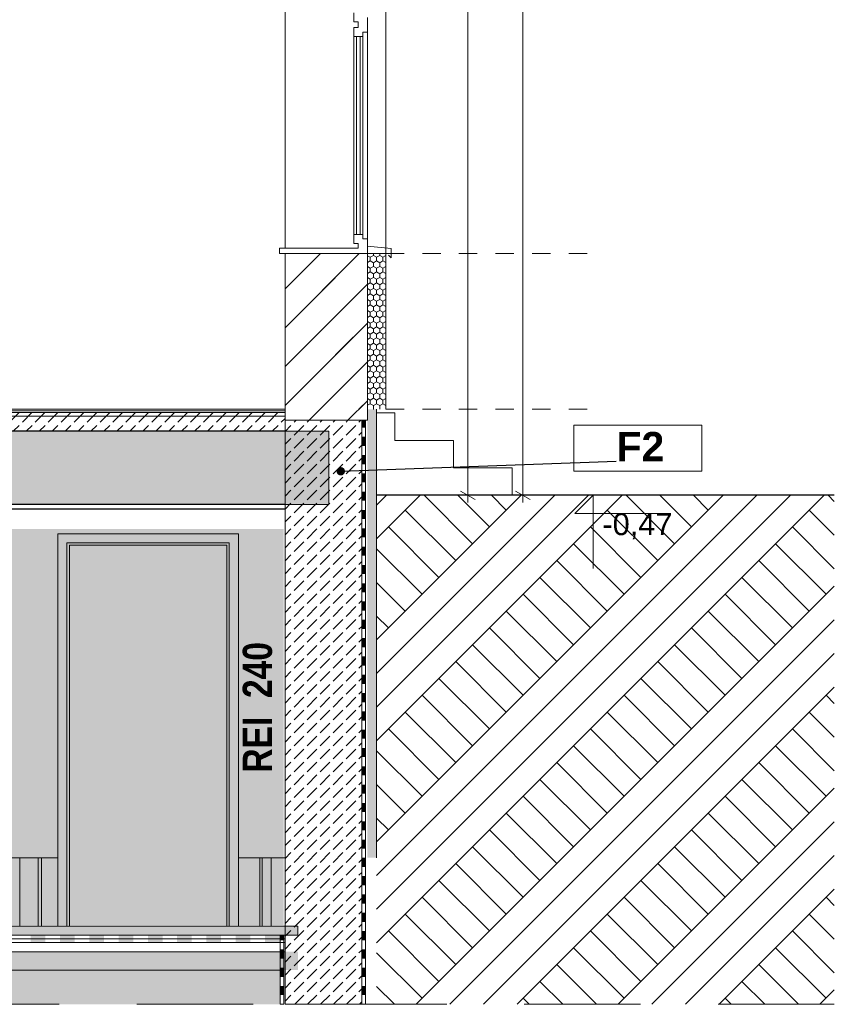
# Model space of a CAD drawing. Header units: centimetres. Extents: x 5703 to 19022, y -2164 to 612.
# Tile 22 of 49: x 15976 to 16421, y -1386 to -849. Entities that reach past the tile are written whole.
import ezdxf

# ---------------------------------------------------------------- set-up
doc = ezdxf.new("R2010")
doc.units = ezdxf.units.CM
doc.header["$MEASUREMENT"] = 0
doc.set_wipeout_variables(frame=1)
for name, pattern in [('Dashed-002', [20, 10, -10]), ('Long Dashed', [105.83333, 63.499999, -42.333331]), ('Wipeout_Contour', [100, 0, -100])]:
    doc.linetypes.add(name, pattern=pattern)
for name, color, linetype in [('311-RS', 7, 'Continuous'), ('810-Ogólne', 7, 'Continuous'), ('810-PZT', 7, 'Continuous'), ('830-Teksty Etykiety', 7, 'Continuous'), ('____PRZEKRÓJ_KRESKI', 7, 'Continuous'), ('__PROJEKTOWANE', 7, 'Continuous'), ('MF_KRESKOWANIE', 7, 'Continuous'), ('MF_SCIANY_KONSTR', 7, 'Continuous'), ('MF_WIDOK', 7, 'Continuous'), ('MF_WYM_DUŻE', 7, 'Continuous')]:
    doc.layers.add(name, color=color, linetype=linetype)
doc.styles.add('GENERATED_STYLE_3', font='arial.ttf')
doc.styles.add('GENERATED_STYLE_5', font='arialbd.ttf')
doc.styles.add('GENERATED_STYLE_9', font='ARIALNB.TTF')
doc.dimstyles.new('GENERATED_STYLE__1', dxfattribs={"dimtxt": 12, "dimasz": 6.08, "dimexe": 0.18, "dimexo": 0.0625, "dimgap": 0.09, "dimtad": 1, "dimdec": 0, "dimzin": 0, "dimdsep": 46, "dimtxsty": 'GENERATED_STYLE_3', "dimblk": 'ARROWHEAD_2', "dimblk1": 'ARROWHEAD_2', "dimblk2": 'ARROWHEAD_2', "dimcen": 0.09, "dimse1": 1, "dimse2": 1, "dimclrd": 7, "dimclre": 7, "dimclrt": 7, "dimadec": 0, "dimazin": 0, "dimtfac": 1, "dimtdec": 4, "dimtmove": 0, "dimatfit": 3, "dimfxl": 1, "dimtolj": 1, "dimtzin": 0, "dimarcsym": 0})
doc.dimstyles.new('GENERATED_STYLE__4', dxfattribs={"dimtxt": 0.18, "dimasz": 9.12, "dimexe": 0.18, "dimexo": 0.0625, "dimgap": 0.09, "dimtad": 0, "dimtih": 1, "dimtoh": 1, "dimdec": 4, "dimzin": 0, "dimdsep": 46, "dimcen": 0.09, "dimadec": 0, "dimazin": 0, "dimtfac": 1, "dimtdec": 4, "dimtmove": 0, "dimatfit": 3, "dimldrblk": 'ARROWHEAD_11', "dimfxl": 1, "dimtolj": 1, "dimtzin": 0, "dimarcsym": 0})
pattern_1 = [(90, (-4821233.9283, -1061.3574), (-3.4641016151, 0), [2, -4]), (90, (-4821235.6604, -1058.3574), (-3.4641016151, 0), [2, -4]), (150, (-4821233.9283, -1059.3574), (1.7320508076, 3), [2, -4]), (150, (-4821237.3924, -1059.3574), (1.7320508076, 3), [2, -4]), (210, (-4821233.9283, -1061.3574), (-1.7320508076, 3), [2, -4]), (210, (-4821237.3924, -1061.3574), (-1.7320508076, 3), [2, -4])]
pattern_2 = [(45, (-4821233.928, -1061.357), (-10.60660172, 10.60660172), [])]
pattern_3 = [(45, (-4821233.928, -1041.357), (-6.36396103, 6.36396103), [0, -6, 0, -9]), (110, (-4821213.928, -1041.357), (8.457233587, 3.07818129), [0, -4.4, 0, -7.6])]
pattern_4 = [(45, (-4821233.928, -1061.357), (-7.071067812, 7.071067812), [7.5, -2.5]), (45, (-4821233.928, -1054.286), (-7.071067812, 7.071067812), [7.5, -2.5])]

# ---------------------------------------------------------------- blocks, each defined once
blk = doc.blocks.new('*D23', base_point=(-4821233.93, -1061.36))
at = {"layer": 'MF_WYM_DUŻE', "color": 7, "linetype": 'Continuous', "lineweight": 13, "transparency": 16777216}
for p, q in [((16250.81, -271.36), (16250.81, -267.45)), ((16256.81, -271.36), (16244.81, -271.36)), ((16250.81, -1108.36), (16250.81, -271.36)), ((16256.81, -1108.36), (16244.81, -1108.36)), ((16250.81, -1112.27), (16250.81, -1108.36))]:
    blk.add_line(p, q, dxfattribs=at)
at = {"layer": 'MF_WYM_DUŻE', "color": 7, "linetype": 'Continuous', "lineweight": 15, "transparency": 16777216}
for p, q in [((16254.81, -273.67), (16246.81, -269.05)), ((16246.81, -1106.05), (16254.81, -1110.67))]:
    blk.add_line(p, q, dxfattribs=at)
at = {"layer": 'MF_WYM_DUŻE', "color": 7, "lineweight": 13, "transparency": 16777216, "insert": (16248.41, -703.52), "char_height": 12, "attachment_point": 7, "rotation": 90, "style": 'GENERATED_STYLE_3'}
blk.add_mtext('\\A1;{\\pql;\\fArial|b0|i0|c238|p38;837}', dxfattribs=at)
blk = doc.blocks.new('ARROWHEAD_2')
at = {"color": 0, "linetype": 'Continuous', "lineweight": 0}
for p, q in [((0, 0), (-1, 0)), ((-0.378, -0.655), (0.378, 0.655))]:
    blk.add_line(p, q, dxfattribs=at)
blk = doc.blocks.new('*D24', base_point=(-4821233.93, -1061.36))
at = {"layer": 'MF_WYM_DUŻE', "color": 7, "linetype": 'Continuous', "lineweight": 13, "transparency": 16777216}
for p, q in [((16220.81, -271.36), (16220.81, -267.45)), ((16226.81, -271.36), (16214.81, -271.36)), ((16220.81, -1108.36), (16220.81, -271.36)), ((16226.81, -1108.36), (16214.81, -1108.36)), ((16220.81, -1112.27), (16220.81, -1108.36))]:
    blk.add_line(p, q, dxfattribs=at)
at = {"layer": 'MF_WYM_DUŻE', "color": 7, "linetype": 'Continuous', "lineweight": 15, "transparency": 16777216}
for p, q in [((16224.81, -273.67), (16216.81, -269.05)), ((16216.81, -1106.05), (16224.81, -1110.67))]:
    blk.add_line(p, q, dxfattribs=at)
at = {"layer": 'MF_WYM_DUŻE', "color": 7, "lineweight": 13, "transparency": 16777216, "insert": (16218.41, -703.52), "char_height": 12, "attachment_point": 7, "rotation": 90, "style": 'GENERATED_STYLE_3'}
blk.add_mtext('\\A1;{\\pql;\\fArial|b0|i0|c238|p38;837}', dxfattribs=at)
blk = doc.blocks.new('*X46', base_point=(-4821233.93, -1061.36))
at = {"layer": '810-Ogólne', "linetype": 'Continuous', "lineweight": 0, "true_color": 0x000000}
for points in [[(15982.05, -1352.66), (15990.05, -1352.66), (15990.05, -1350.66), (15982.05, -1350.66)], [(15998.05, -1352.66), (16006.05, -1352.66), (16006.05, -1350.66), (15998.05, -1350.66)], [(16014.05, -1352.66), (16022.05, -1352.66), (16022.05, -1350.66), (16014.05, -1350.66)], [(16030.05, -1352.66), (16038.05, -1352.66), (16038.05, -1350.66), (16030.05, -1350.66)], [(16046.05, -1352.66), (16054.05, -1352.66), (16054.05, -1350.66), (16046.05, -1350.66)], [(16062.05, -1352.66), (16070.05, -1352.66), (16070.05, -1350.66), (16062.05, -1350.66)], [(16078.05, -1352.66), (16086.05, -1352.66), (16086.05, -1350.66), (16078.05, -1350.66)], [(16094.05, -1352.66), (16102.05, -1352.66), (16102.05, -1350.66), (16094.05, -1350.66)], [(16110.05, -1352.66), (16118.05, -1352.66), (16118.05, -1350.66), (16110.05, -1350.66)]]:
    blk.add_hatch(color=18, dxfattribs=at).paths.add_polyline_path(points)
blk = doc.blocks.new('*X47', base_point=(-4821233.93, -1061.36))
at = {"layer": '810-Ogólne', "linetype": 'Continuous', "lineweight": 0, "true_color": 0x000000}
for points in [[(15982.05, -1350.66), (15990.05, -1350.66), (15990.05, -1348.66), (15982.05, -1348.66)], [(15998.05, -1350.66), (16006.05, -1350.66), (16006.05, -1348.66), (15998.05, -1348.66)], [(16014.05, -1350.66), (16022.05, -1350.66), (16022.05, -1348.66), (16014.05, -1348.66)], [(16030.05, -1350.66), (16038.05, -1350.66), (16038.05, -1348.66), (16030.05, -1348.66)], [(16046.05, -1350.66), (16054.05, -1350.66), (16054.05, -1348.66), (16046.05, -1348.66)], [(16062.05, -1350.66), (16070.05, -1350.66), (16070.05, -1348.66), (16062.05, -1348.66)], [(16078.05, -1350.66), (16086.05, -1350.66), (16086.05, -1348.66), (16078.05, -1348.66)], [(16094.05, -1350.66), (16102.05, -1350.66), (16102.05, -1348.66), (16094.05, -1348.66)], [(16110.05, -1350.66), (16118.05, -1350.66), (16118.05, -1348.66), (16110.05, -1348.66)]]:
    blk.add_hatch(color=18, dxfattribs=at).paths.add_polyline_path(points)
blk = doc.blocks.new('*X57', base_point=(-4821233.93, -1061.36))
at = {"layer": '810-Ogólne', "linetype": 'Continuous', "lineweight": 0, "true_color": 0x000000}
for points in [[(16162.92, -1067.36), (16162.92, -1071.36), (16164.92, -1071.36), (16164.92, -1067.36)], [(16162.92, -1076.36), (16162.92, -1081.36), (16164.92, -1081.36), (16164.92, -1076.36)], [(16162.92, -1086.36), (16162.92, -1091.36), (16164.92, -1091.36), (16164.92, -1086.36)], [(16162.92, -1096.36), (16162.92, -1101.36), (16164.92, -1101.36), (16164.92, -1096.36)], [(16162.92, -1106.36), (16162.92, -1111.36), (16164.92, -1111.36), (16164.92, -1106.36)], [(16162.92, -1116.36), (16162.92, -1121.36), (16164.92, -1121.36), (16164.92, -1116.36)], [(16162.92, -1126.36), (16162.92, -1131.36), (16164.92, -1131.36), (16164.92, -1126.36)], [(16162.92, -1136.36), (16162.92, -1141.36), (16164.92, -1141.36), (16164.92, -1136.36)], [(16162.92, -1146.36), (16162.92, -1151.36), (16164.92, -1151.36), (16164.92, -1146.36)], [(16162.92, -1156.36), (16162.92, -1161.36), (16164.92, -1161.36), (16164.92, -1156.36)], [(16162.92, -1166.36), (16162.92, -1171.36), (16164.92, -1171.36), (16164.92, -1166.36)], [(16162.92, -1176.36), (16162.92, -1181.36), (16164.92, -1181.36), (16164.92, -1176.36)], [(16162.92, -1186.36), (16162.92, -1191.36), (16164.92, -1191.36), (16164.92, -1186.36)], [(16162.92, -1196.36), (16162.92, -1201.36), (16164.92, -1201.36), (16164.92, -1196.36)], [(16162.92, -1206.36), (16162.92, -1211.36), (16164.92, -1211.36), (16164.92, -1206.36)], [(16162.92, -1216.36), (16162.92, -1221.36), (16164.92, -1221.36), (16164.92, -1216.36)], [(16162.92, -1226.36), (16162.92, -1231.36), (16164.92, -1231.36), (16164.92, -1226.36)], [(16162.92, -1236.36), (16162.92, -1241.36), (16164.92, -1241.36), (16164.92, -1236.36)], [(16162.92, -1246.36), (16162.92, -1251.36), (16164.92, -1251.36), (16164.92, -1246.36)], [(16162.92, -1256.36), (16162.92, -1261.36), (16164.92, -1261.36), (16164.92, -1256.36)], [(16162.92, -1266.36), (16162.92, -1271.36), (16164.92, -1271.36), (16164.92, -1266.36)], [(16162.92, -1276.36), (16162.92, -1281.36), (16164.92, -1281.36), (16164.92, -1276.36)], [(16162.92, -1286.36), (16162.92, -1291.36), (16164.92, -1291.36), (16164.92, -1286.36)], [(16162.92, -1296.36), (16162.92, -1301.36), (16164.92, -1301.36), (16164.92, -1296.36)], [(16162.92, -1306.36), (16162.92, -1311.36), (16164.92, -1311.36), (16164.92, -1306.36)], [(16162.92, -1316.36), (16162.92, -1321.36), (16164.92, -1321.36), (16164.92, -1316.36)], [(16162.92, -1326.36), (16162.92, -1331.36), (16164.92, -1331.36), (16164.92, -1326.36)], [(16162.92, -1336.36), (16162.92, -1341.36), (16164.92, -1341.36), (16164.92, -1336.36)], [(16162.92, -1346.36), (16162.92, -1351.36), (16164.92, -1351.36), (16164.92, -1346.36)], [(16162.92, -1356.36), (16162.92, -1361.36), (16164.92, -1361.36), (16164.92, -1356.36)], [(16162.92, -1366.36), (16162.92, -1371.36), (16164.92, -1371.36), (16164.92, -1366.36)], [(16162.92, -1376.36), (16162.92, -1381.36), (16164.92, -1381.36), (16164.92, -1376.36)]]:
    blk.add_hatch(color=18, dxfattribs=at).paths.add_polyline_path(points)
blk = doc.blocks.new('*X58', base_point=(-4821233.93, -1061.36))
at = {"layer": '810-Ogólne', "linetype": 'Continuous', "lineweight": 0, "true_color": 0x000000}
for points in [[(16118.33, -1348.66), (16118.33, -1351.36), (16120.33, -1351.36), (16120.33, -1348.66)], [(16118.33, -1356.36), (16118.33, -1361.36), (16120.33, -1361.36), (16120.33, -1356.36)], [(16118.33, -1366.36), (16118.33, -1371.36), (16120.33, -1371.36), (16120.33, -1366.36)], [(16118.33, -1376.36), (16118.33, -1381.36), (16120.33, -1381.36), (16120.33, -1376.36)]]:
    blk.add_hatch(color=18, dxfattribs=at).paths.add_polyline_path(points)
blk = doc.blocks.new('*D131', base_point=(-4821233.93, -1061.36))
at = {"layer": 'MF_WYM_DUŻE', "color": 7, "linetype": 'Continuous', "lineweight": 13, "transparency": 16777216}
for p, q in [((14529.7, -1343.66), (14517.7, -1343.66)), ((14523.7, -1367.66), (14523.7, -1343.66)), ((14529.7, -1367.66), (14517.7, -1367.66)), ((14523.7, -1371.57), (14523.7, -1367.66))]:
    blk.add_line(p, q, dxfattribs=at)
at = {"layer": 'MF_WYM_DUŻE', "color": 7, "linetype": 'Continuous', "lineweight": 15, "transparency": 16777216}
for p, q in [((14519.7, -1341.35), (14527.7, -1345.97)), ((14519.7, -1365.35), (14527.7, -1369.97))]:
    blk.add_line(p, q, dxfattribs=at)
at = {"layer": 'MF_WYM_DUŻE', "color": 7, "lineweight": 13, "transparency": 16777216, "insert": (14521.3, -1364.76), "char_height": 12, "attachment_point": 7, "rotation": 90, "style": 'GENERATED_STYLE_3'}
blk.add_mtext('\\A1;{\\pql;\\fArial|b0|i0|c238|p38;24}', dxfattribs=at)
blk = doc.blocks.new('*D142', base_point=(-4821233.93, -1061.36))
at = {"layer": 'MF_WYM_DUŻE', "color": 7, "linetype": 'Continuous', "lineweight": 15, "transparency": 16777216}
for p, q in [((15932.7, -1113.55), (15940.7, -1118.17)), ((15932.7, -1341.35), (15940.7, -1345.97))]:
    blk.add_line(p, q, dxfattribs=at)
at = {"layer": 'MF_WYM_DUŻE', "color": 7, "linetype": 'Continuous', "lineweight": 13, "transparency": 16777216}
for p, q in [((15936.7, -1343.66), (15936.7, -1115.86)), ((15942.7, -1343.66), (15930.7, -1343.66))]:
    blk.add_line(p, q, dxfattribs=at)
at = {"layer": 'MF_WYM_DUŻE', "color": 7, "lineweight": 13, "transparency": 16777216, "char_height": 12, "attachment_point": 7, "rotation": 90, "style": 'GENERATED_STYLE_3'}
for s, insert in [('\\A1;{\\pql;\\fArial|b0|i0|c238|p38;3}', (15934.3, -1127.28)), ('\\A1;{\\pql;\\fArial|b0|i0|c238|p38;228}', (15934.3, -1247.97))]:
    blk.add_mtext(s, dxfattribs=dict(at, insert=insert))
blk = doc.blocks.new('*D143', base_point=(-4821233.93, -1061.36))
at = {"layer": 'MF_WYM_DUŻE', "color": 7, "linetype": 'Continuous', "lineweight": 15, "transparency": 16777216}
for p, q in [((15932.7, -1111), (15940.7, -1115.62)), ((15932.7, -1113.55), (15940.7, -1118.17))]:
    blk.add_line(p, q, dxfattribs=at)
at = {"layer": 'MF_WYM_DUŻE', "color": 7, "linetype": 'Continuous', "lineweight": 13, "transparency": 16777216}
for p, q in [((15942.7, -1115.86), (15930.7, -1115.86)), ((15936.7, -1115.86), (15936.7, -1113.31)), ((15936.7, -1343.66), (15936.7, -1115.86))]:
    blk.add_line(p, q, dxfattribs=at)
blk = doc.blocks.new('*D145', base_point=(-4821233.93, -1061.36))
at = {"layer": 'MF_WYM_DUŻE', "color": 7, "linetype": 'Continuous', "lineweight": 15, "transparency": 16777216}
blk.add_line((15932.7, -1071.05), (15940.7, -1075.67), dxfattribs=at)
at = {"layer": 'MF_WYM_DUŻE', "color": 7, "linetype": 'Continuous', "lineweight": 13, "transparency": 16777216}
blk.add_line((15936.7, -1113.31), (15936.7, -1073.36), dxfattribs=at)
blk = doc.blocks.new('*D146', base_point=(-4821233.93, -1061.36))
at = {"layer": 'MF_WYM_DUŻE', "color": 7, "linetype": 'Continuous', "lineweight": 15, "transparency": 16777216}
for p, q in [((15932.7, -1059.05), (15940.7, -1063.67)), ((15932.7, -1071.05), (15940.7, -1075.67))]:
    blk.add_line(p, q, dxfattribs=at)
at = {"layer": 'MF_WYM_DUŻE', "color": 7, "linetype": 'Continuous', "lineweight": 13, "transparency": 16777216}
for p, q in [((15942.7, -1061.36), (15930.7, -1061.36)), ((15936.7, -1073.36), (15936.7, -1061.36)), ((15942.7, -1073.36), (15930.7, -1073.36)), ((15936.7, -1113.31), (15936.7, -1073.36))]:
    blk.add_line(p, q, dxfattribs=at)
blk = doc.blocks.new('*D153', base_point=(-4821233.93, -1061.36))
at = {"layer": 'MF_WYM_DUŻE', "color": 7, "linetype": 'Continuous', "lineweight": 15, "transparency": 16777216}
for p, q in [((15962.7, -1113.55), (15970.7, -1118.17)), ((15962.7, -1341.35), (15970.7, -1345.97))]:
    blk.add_line(p, q, dxfattribs=at)
at = {"layer": 'MF_WYM_DUŻE', "color": 7, "linetype": 'Continuous', "lineweight": 13, "transparency": 16777216}
for p, q in [((15966.7, -1343.66), (15966.7, -1115.86)), ((15972.7, -1343.66), (15960.7, -1343.66))]:
    blk.add_line(p, q, dxfattribs=at)
at = {"layer": 'MF_WYM_DUŻE', "color": 7, "lineweight": 13, "transparency": 16777216, "char_height": 12, "attachment_point": 7, "rotation": 90, "style": 'GENERATED_STYLE_3'}
for s, insert in [('\\A1;{\\pql;\\fArial|b0|i0|c238|p38;3}', (15964.3, -1127.28)), ('\\A1;{\\pql;\\fArial|b0|i0|c238|p38;228}', (15964.3, -1247.97))]:
    blk.add_mtext(s, dxfattribs=dict(at, insert=insert))
blk = doc.blocks.new('*D154', base_point=(-4821233.93, -1061.36))
at = {"layer": 'MF_WYM_DUŻE', "color": 7, "linetype": 'Continuous', "lineweight": 15, "transparency": 16777216}
for p, q in [((15962.7, -1111.05), (15970.7, -1115.67)), ((15962.7, -1113.55), (15970.7, -1118.17))]:
    blk.add_line(p, q, dxfattribs=at)
at = {"layer": 'MF_WYM_DUŻE', "color": 7, "linetype": 'Continuous', "lineweight": 13, "transparency": 16777216}
for p, q in [((15972.7, -1113.36), (15960.7, -1113.36)), ((15972.7, -1115.86), (15960.7, -1115.86)), ((15966.7, -1115.86), (15966.7, -1113.36)), ((15966.7, -1343.66), (15966.7, -1115.86))]:
    blk.add_line(p, q, dxfattribs=at)
blk = doc.blocks.new('*D155', base_point=(-4821233.93, -1061.36))
at = {"layer": 'MF_WYM_DUŻE', "color": 7, "linetype": 'Continuous', "lineweight": 15, "transparency": 16777216}
for p, q in [((15962.7, -1071.05), (15970.7, -1075.67)), ((15962.7, -1111.05), (15970.7, -1115.67))]:
    blk.add_line(p, q, dxfattribs=at)
at = {"layer": 'MF_WYM_DUŻE', "color": 7, "linetype": 'Continuous', "lineweight": 13, "transparency": 16777216}
for p, q in [((15966.7, -1113.36), (15966.7, -1073.36)), ((15972.7, -1113.36), (15960.7, -1113.36))]:
    blk.add_line(p, q, dxfattribs=at)
at = {"layer": 'MF_WYM_DUŻE', "color": 7, "lineweight": 13, "transparency": 16777216, "insert": (15964.3, -1102.46), "char_height": 12, "attachment_point": 7, "rotation": 90, "style": 'GENERATED_STYLE_3'}
blk.add_mtext('\\A1;{\\pql;\\fArial|b0|i0|c238|p38;40}', dxfattribs=at)
blk = doc.blocks.new('*D156', base_point=(-4821233.93, -1061.36))
at = {"layer": 'MF_WYM_DUŻE', "color": 7, "linetype": 'Continuous', "lineweight": 15, "transparency": 16777216}
for p, q in [((15962.7, -1059.05), (15970.7, -1063.67)), ((15962.7, -1071.05), (15970.7, -1075.67))]:
    blk.add_line(p, q, dxfattribs=at)
at = {"layer": 'MF_WYM_DUŻE', "color": 7, "linetype": 'Continuous', "lineweight": 13, "transparency": 16777216}
for p, q in [((15972.7, -1061.36), (15960.7, -1061.36)), ((15966.7, -1073.36), (15966.7, -1061.36)), ((15972.7, -1073.36), (15960.7, -1073.36)), ((15966.7, -1113.36), (15966.7, -1073.36))]:
    blk.add_line(p, q, dxfattribs=at)
blk = doc.blocks.new('ARROWHEAD_11')
at = {"color": 0, "linetype": 'Continuous', "lineweight": 0}
blk.add_line((0, 0), (-1, 0), dxfattribs=at)
at = {"color": 0, "linetype": 'Continuous', "lineweight": 0, "const_width": 0.25, "flags": 128}
blk.add_lwpolyline([(-0.125, 0, 1), (0.125, 0, 1)], format="xyb", close=True, dxfattribs=at)

msp = doc.modelspace()

# ---------------------------------------------------------------- hatches: boundary and pattern name
at = {"layer": '810-PZT', "linetype": 'Continuous', "lineweight": 13}
h = msp.add_hatch(dxfattribs=at)
h.set_pattern_fill('GRUNT_0002', style=0, pattern_type=2)
h.set_pattern_definition([(45, (-4821233.93, -1061.357), (-27.57716345, 27.57716345), []), (45, (-4821243.12, -1052.165), (-55.1543269, 55.1543269), []), (45, (-4821252.31, -1042.97), (-55.1543269, 55.1543269), []), (135, (-4821261.506, -1033.78), (9.192387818, 9.192387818), [38.99999857, -38.99999857])])
h.paths.add_polyline_path([(16170.98, -1108.36), (16420.98, -1108.36), (16420.98, -1386.36), (16170.98, -1386.36)])
at = {"layer": '810-PZT', "linetype": 'Continuous', "lineweight": 13, "true_color": 0x6a6a6a}
h = msp.add_hatch(dxfattribs=at)
h.set_pattern_fill('PIASEK_0002', color=251, style=0, pattern_type=2)
h.set_pattern_definition(pattern_3)
h.paths.add_polyline_path([(14351.98, -1357.66), (16127.98, -1357.66), (16127.98, -1367.66), (14351.98, -1367.66)])
h = msp.add_hatch(dxfattribs=at)
h.set_pattern_fill('PIASEK_0002', color=251, style=0, pattern_type=2)
h.set_pattern_definition(pattern_3)
h.paths.add_polyline_path([(14353.98, -1366.36), (16118.33, -1366.36), (16118.33, -1386.36), (14353.98, -1386.36)])
at = {"layer": '____PRZEKRÓJ_KRESKI', "linetype": 'Continuous', "lineweight": 13}
h = msp.add_hatch(dxfattribs=at)
h.set_pattern_fill('BLOCZKI_CERAMICZNE_0002', style=0, pattern_type=2)
h.set_pattern_definition(pattern_2)
h.paths.add_polyline_path([(16120.98, -1061.36), (16145.98, -1061.36), (16145.98, -976.36), (16120.98, -976.36)])
h = msp.add_hatch(dxfattribs=at)
h.set_pattern_fill('BLOCZKI_CERAMICZNE_0002', style=0, pattern_type=2)
h.set_pattern_definition(pattern_2)
h.paths.add_polyline_path([(16145.98, -1061.36), (16150.98, -1061.36), (16150.98, -976.36), (16145.98, -976.36)])
h = msp.add_hatch(dxfattribs=at)
h.set_pattern_fill('BLOCZKI_CERAMICZNE_0002', style=0, pattern_type=2)
h.set_pattern_definition(pattern_2)
h.paths.add_polyline_path([(16150.98, -1061.36), (16165.98, -1061.36), (16165.98, -976.36), (16150.98, -976.36)])
h = msp.add_hatch(dxfattribs=at)
h.set_pattern_fill('STYROPIAN_0002', style=0, pattern_type=2)
h.set_pattern_definition(pattern_1)
h.paths.add_polyline_path([(16165.98, -1061.36), (16175.98, -1061.36), (16175.98, -976.36), (16165.98, -976.36)])
h = msp.add_hatch(dxfattribs=at)
h.set_pattern_fill('STYROPIAN_0002', style=0, pattern_type=2)
h.set_pattern_definition(pattern_1)
h.paths.add_polyline_path([(16165.98, -1306.36), (16170.98, -1306.36), (16170.98, -1061.36), (16165.98, -1061.36)])

# ---------------------------------------------------------------- linework, layer by layer
at = {"layer": '810-Ogólne', "color": 7, "linetype": 'Continuous', "lineweight": 13}
for p, q in [((16162.92, -1067.36), (16164.92, -1067.36)), ((16162.92, -1386.36), (16162.92, -1067.36)), ((16164.92, -1067.36), (16164.92, -1386.36)), ((16120.98, -1348.66), (14351.98, -1348.66)), ((16118.33, -1348.66), (16120.33, -1348.66)), ((16118.33, -1386.36), (16118.33, -1348.66)), ((16120.33, -1348.66), (16120.33, -1386.36)), ((16120.98, -1350.66), (16120.98, -1348.66)), ((16120.98, -1350.66), (14351.98, -1350.66)), ((14351.98, -1350.66), (16120.98, -1350.66)), ((14351.98, -1352.66), (16120.98, -1352.66)), ((16120.98, -1352.66), (16120.98, -1350.66)), ((16120.33, -1386.36), (16118.33, -1386.36)), ((16164.92, -1386.36), (16162.92, -1386.36))]:
    msp.add_line(p, q, dxfattribs=at)
at = {"layer": '____PRZEKRÓJ_KRESKI', "color": 7, "linetype": 'Continuous', "lineweight": 13}
for p, q in [((16120.98, -973.36), (16120.98, -771.36)), ((16175.98, -771.36), (16175.98, -976.36)), ((16158.48, -849.86), (16158.48, -844.86)), ((16165.98, -855.36), (16165.98, -847.36)), ((16158.48, -849.86), (16160.98, -849.86)), ((16158.48, -852.86), (16160.98, -852.86)), ((16158.48, -857.86), (16158.48, -852.86)), ((16160.98, -852.86), (16160.98, -849.86)), ((16158.48, -857.86), (16158.48, -951.79)), ((16158.48, -857.86), (16163.48, -857.86)), ((16159.98, -965.86), (16159.98, -857.86)), ((16161.98, -857.86), (16161.98, -965.86)), ((16163.48, -857.86), (16163.48, -855.36)), ((16163.48, -855.36), (16165.98, -855.36)), ((16163.48, -857.86), (16163.48, -951.79)), ((16165.98, -855.36), (16165.98, -968.36)), ((16158.48, -959.06), (16158.48, -951.79)), ((16163.48, -959.06), (16163.48, -951.79)), ((16158.48, -959.06), (16158.48, -965.86)), ((16163.48, -959.06), (16163.48, -965.86)), ((16158.48, -965.86), (16163.48, -965.86)), ((16158.48, -970.86), (16158.48, -965.86)), ((16163.48, -968.36), (16163.48, -965.86)), ((16158.48, -970.86), (16160.98, -970.86)), ((16160.98, -973.36), (16160.98, -970.86)), ((16163.48, -968.36), (16165.98, -968.36)), ((16165.98, -976.36), (16165.98, -968.36)), ((16166.08, -971.36), (16166.08, -972.36)), ((16166.08, -972.36), (16178.98, -973.66)), ((16117.98, -973.36), (16160.98, -973.36)), ((16117.98, -976.36), (16117.98, -973.36)), ((16117.98, -976.36), (16160.98, -976.36)), ((16120.98, -976.36), (16145.98, -976.36)), ((16145.98, -976.36), (16150.98, -976.36)), ((16150.98, -976.36), (16165.98, -976.36)), ((16160.98, -976.36), (16165.98, -976.36)), ((16165.98, -976.36), (16175.98, -976.36)), ((16165.98, -1061.36), (16165.98, -976.36)), ((16165.98, -1061.36), (16165.98, -976.36)), ((16175.98, -1061.36), (16175.98, -976.36)), ((16178.98, -978.66), (16177.48, -977.16)), ((16178.98, -973.66), (16178.98, -978.66)), ((16170.98, -1306.36), (16170.98, -1061.36))]:
    msp.add_line(p, q, dxfattribs=at)
at = {"layer": '____PRZEKRÓJ_KRESKI', "color": 7, "linetype": 'Dashed-002', "lineweight": 13}
for p, q in [((16175.98, -976.36), (16289.34, -976.36)), ((16175.98, -1061.36), (16289.34, -1061.36))]:
    msp.add_line(p, q, dxfattribs=at)
at = {"layer": 'MF_KRESKOWANIE', "color": 7, "linetype": 'Continuous', "lineweight": 13, "flags": 128}
for points in [[(15544.98, -1101.16), (15544.98, -1061.36), (16120.98, -1061.36), (16120.98, -1101.16)], [(14351.98, -1348.66), (16120.98, -1348.66), (16120.98, -1357.66), (14351.98, -1357.66)]]:
    msp.add_lwpolyline(points, close=True, dxfattribs=at)
at = {"layer": 'MF_SCIANY_KONSTR', "color": 7, "linetype": 'Continuous', "lineweight": 25}
msp.add_line((16420.98, -1108.36), (16170.98, -1108.36), dxfattribs=at)
at = {"layer": 'MF_SCIANY_KONSTR', "color": 7, "linetype": 'Continuous', "lineweight": 13}
for p, q in [((16118.33, -1348.66), (14351.98, -1348.66)), ((16118.33, -1352.66), (14351.98, -1352.66)), ((16118.33, -1357.66), (14351.98, -1357.66)), ((16118.33, -1367.66), (14351.98, -1367.66))]:
    msp.add_line(p, q, dxfattribs=at)
at = {"layer": 'MF_SCIANY_KONSTR', "color": 7, "linetype": 'Long Dashed', "lineweight": 13}
msp.add_line((16420.98, -1386.36), (14051.98, -1386.36), dxfattribs=at)
at = {"layer": 'MF_WIDOK', "color": 7, "linetype": 'Continuous', "lineweight": 13}
for p, q in [((16170.98, -1063.36), (16180.98, -1063.36)), ((16180.98, -1063.36), (16180.98, -1078.36)), ((16180.98, -1078.36), (16212.98, -1078.36)), ((16212.98, -1078.36), (16212.98, -1093.36)), ((16212.98, -1093.36), (16244.98, -1093.36)), ((16244.98, -1093.36), (16244.98, -1108.36))]:
    msp.add_line(p, q, dxfattribs=at)
at = {"layer": 'MF_WYM_DUŻE', "color": 7, "linetype": 'Continuous', "lineweight": 13}
for p, q in [((16289.34, -1108.36), (16279.34, -1118.36)), ((16289.34, -1108.36), (16281.84, -1108.36)), ((16289.34, -1108.36), (16296.84, -1108.36)), ((16289.34, -1108.36), (16289.34, -1148.36)), ((16279.34, -1118.36), (16289.34, -1118.36)), ((16289.34, -1118.36), (16331.75, -1118.36))]:
    msp.add_line(p, q, dxfattribs=at)

# ---------------------------------------------------------------- block references
at = {"layer": '810-Ogólne', "color": 7, "linetype": 'Continuous', "lineweight": 13}
for name in ['*X57', '*X47', '*X58', '*X46']:
    msp.add_blockref(name, (-4821233.93, -1061.36), dxfattribs=at)

# ---------------------------------------------------------------- texts
at = {"layer": 'MF_WYM_DUŻE', "color": 7, "lineweight": 13, "insert": (16294.34, -1132.36), "char_height": 12, "attachment_point": 7, "style": 'GENERATED_STYLE_3'}
msp.add_mtext('\\A1;{\\pql;\\fArial|b0|i0|c238|p38;-0,47}', dxfattribs=at)

# ---------------------------------------------------------------- wipeouts: each hides what was drawn before it
at = {"color": 254, "linetype": 'Wipeout_Contour', "lineweight": 0, "ltscale": 64190.154433}
msp.add_wipeout([(15996.88, -1129.36), (15996.88, -1343.66), (16001.88, -1343.66), (16001.88, -1134.36)], dxfattribs=at).dxf.layer = '__PROJEKTOWANE'
at = {"color": 254, "linetype": 'Wipeout_Contour', "lineweight": 0, "ltscale": 64563.437653}
msp.add_wipeout([(16095.48, -1343.66), (16095.48, -1129.36), (16090.48, -1134.36), (16090.48, -1343.66)], dxfattribs=at).dxf.layer = '__PROJEKTOWANE'
at = {"color": 254, "linetype": 'Wipeout_Contour', "lineweight": 0, "ltscale": 64167.282976}
msp.add_wipeout([(15986.05, -1343.66), (15987.95, -1343.66), (15987.95, -1306.36), (15986.05, -1306.36)], dxfattribs=at).dxf.layer = '__PROJEKTOWANE'
at = {"color": 254, "linetype": 'Wipeout_Contour', "lineweight": 0, "ltscale": 64661.526754}
msp.add_wipeout([(16108.48, -1343.66), (16113.48, -1343.66), (16113.48, -1306.36), (16108.48, -1306.36)], dxfattribs=at).dxf.layer = '__PROJEKTOWANE'

# ---------------------------------------------------------------- next in the draw order: wipeouts: each hides what was drawn before it
at = {"color": 254, "linetype": 'Wipeout_Contour', "lineweight": 0, "ltscale": 64344.21593}
msp.add_wipeout([(15996.88, -1129.36), (16001.88, -1134.36), (16090.48, -1134.36), (16095.48, -1129.36)], dxfattribs=at).dxf.layer = '__PROJEKTOWANE'
at = {"color": 254, "linetype": 'Wipeout_Contour', "lineweight": 0, "ltscale": 64143.564406}
msp.add_wipeout([(15976.05, -1343.66), (15986.05, -1343.66), (15986.05, -1306.36), (15976.05, -1306.36)], dxfattribs=at).dxf.layer = '__PROJEKTOWANE'
at = {"color": 254, "linetype": 'Wipeout_Contour', "lineweight": 0, "ltscale": 64649.168467}
msp.add_wipeout([(16108.48, -1306.36), (16107.28, -1306.36), (16107.28, -1343.66), (16108.48, -1343.66)], dxfattribs=at).dxf.layer = '__PROJEKTOWANE'

# ---------------------------------------------------------------- next in the draw order: linework, layer by layer
at = {"layer": '__PROJEKTOWANE', "color": 7, "linetype": 'Continuous', "lineweight": 13}
msp.add_line((15976.05, -1343.66), (15974.05, -1343.66), dxfattribs=at)

# ---------------------------------------------------------------- next in the draw order: wipeouts: each hides what was drawn before it
at = {"color": 254, "linetype": 'Wipeout_Contour', "lineweight": 0, "ltscale": 64203.421547}
msp.add_wipeout([(16001.88, -1343.66), (16003.18, -1343.66), (16003.18, -1136.86), (16001.88, -1136.86)], dxfattribs=at).dxf.layer = '__PROJEKTOWANE'
at = {"color": 254, "linetype": 'Wipeout_Contour', "lineweight": 0, "ltscale": 64551.576031}
msp.add_wipeout([(16089.18, -1343.66), (16090.48, -1343.66), (16090.48, -1136.86), (16089.18, -1136.86)], dxfattribs=at).dxf.layer = '__PROJEKTOWANE'
at = {"color": 254, "linetype": 'Wipeout_Contour', "lineweight": 0, "ltscale": 64188.885602}
msp.add_wipeout([(15987.95, -1306.36), (15987.95, -1343.66), (15996.88, -1343.66), (15996.88, -1306.36)], dxfattribs=at).dxf.layer = '__PROJEKTOWANE'
at = {"color": 254, "linetype": 'Wipeout_Contour', "lineweight": 0, "ltscale": 64623.269871}
msp.add_wipeout([(16107.28, -1306.36), (16095.48, -1306.36), (16095.48, -1343.66), (16107.28, -1343.66)], dxfattribs=at).dxf.layer = '__PROJEKTOWANE'

# ---------------------------------------------------------------- next in the draw order: linework, layer by layer
at = {"layer": '__PROJEKTOWANE', "color": 7, "linetype": 'Continuous', "lineweight": 13}
for p, q in [((15986.05, -1343.66), (15976.05, -1343.66)), ((15987.95, -1343.66), (15986.05, -1343.66)), ((15996.88, -1343.66), (15987.95, -1343.66)), ((16107.28, -1343.66), (16095.48, -1343.66)), ((16107.28, -1343.66), (16108.48, -1343.66)), ((16108.48, -1343.66), (16113.48, -1343.66))]:
    msp.add_line(p, q, dxfattribs=at)

# ---------------------------------------------------------------- next in the draw order: wipeouts: each hides what was drawn before it
at = {"color": 254, "linetype": 'Wipeout_Contour', "lineweight": 0, "ltscale": 128690.800944}
msp.add_wipeout([(16001.88, -1136.86), (16003.18, -1136.86), (16003.18, -1135.66), (16089.18, -1135.66), (16089.18, -1136.86), (16090.48, -1136.86), (16090.48, -1134.36), (16001.88, -1134.36)], dxfattribs=at).dxf.layer = '__PROJEKTOWANE'

# ---------------------------------------------------------------- next in the draw order: wipeouts: each hides what was drawn before it
at = {"color": 254, "linetype": 'Wipeout_Contour', "lineweight": 0, "ltscale": 64377.329633}
msp.add_wipeout([(16003.18, -1343.66), (16089.18, -1343.66), (16089.18, -1135.66), (16003.18, -1135.66)], dxfattribs=at).dxf.layer = '__PROJEKTOWANE'

# ---------------------------------------------------------------- next in the draw order: hatches: boundary and pattern name
at = {"layer": 'MF_KRESKOWANIE', "linetype": 'Continuous', "lineweight": 13, "true_color": 0x6a6a6a}
h = msp.add_hatch(dxfattribs=at)
h.set_pattern_fill('BETON_0002', color=251, style=0, pattern_type=2)
h.set_pattern_definition(pattern_4)
h.paths.add_polyline_path([(14351.98, -1343.66), (16127.98, -1343.66), (16127.98, -1348.66), (14351.98, -1348.66)])

# ---------------------------------------------------------------- next in the draw order: linework, layer by layer
at = {"layer": '__PROJEKTOWANE', "color": 7, "linetype": 'Continuous', "lineweight": 13}
for p, q in [((16001.88, -1343.66), (15996.88, -1343.66)), ((16003.18, -1343.66), (16001.88, -1343.66)), ((16003.18, -1343.66), (16089.18, -1343.66)), ((16090.48, -1343.66), (16089.18, -1343.66)), ((16095.48, -1343.66), (16090.48, -1343.66))]:
    msp.add_line(p, q, dxfattribs=at)
at = {"layer": 'MF_KRESKOWANIE', "color": 251, "linetype": 'Continuous', "lineweight": 13, "true_color": 0x6a6a6a, "flags": 128}
msp.add_lwpolyline([(14351.98, -1343.66), (16127.98, -1343.66), (16127.98, -1348.66), (14351.98, -1348.66)], close=True, dxfattribs=at)
at = {"layer": 'MF_KRESKOWANIE', "color": 7, "linetype": 'Continuous', "lineweight": 13, "flags": 128}
msp.add_lwpolyline([(14351.98, -1343.66), (16120.98, -1343.66), (16120.98, -1348.66), (14351.98, -1348.66)], close=True, dxfattribs=at)
at = {"layer": 'MF_SCIANY_KONSTR', "color": 7, "linetype": 'Continuous', "lineweight": 13}
msp.add_line((16118.33, -1343.66), (14351.98, -1343.66), dxfattribs=at)

# ---------------------------------------------------------------- next in the draw order: dimensions: what is measured, and where the dimension line sits
at = {"layer": 'MF_WYM_DUŻE', "color": 7, "linetype": 'Continuous', "lineweight": 13}
dim = msp.add_linear_dim(base=(14523.7, -1343.66), p1=(16118.33, -1367.66), p2=(14351.98, -1343.66), angle=90, dimstyle='GENERATED_STYLE__1', dxfattribs=at)
dim.commit()
dim.dimension.update_dxf_attribs({"geometry": '*D131', "text_midpoint": (14515.3, -1355.62), "dimtype": 160, "text_rotation": 90})

# ---------------------------------------------------------------- next in the draw order: wipeouts: each hides what was drawn before it
at = {"color": 254, "linetype": 'Wipeout_Contour', "lineweight": 0, "ltscale": 221724.460589}
msp.add_wipeout([(15544.98, -1129.36), (15546.88, -1129.36), (15546.88, -1306.36), (15569.74, -1306.36), (15569.74, -1129.36), (15668.34, -1129.36), (15668.34, -1306.36), (15996.88, -1306.36), (15996.88, -1129.36), (16095.48, -1129.36), (16095.48, -1306.36), (16120.98, -1306.36), (16120.98, -1061.36), (15544.98, -1061.36)], dxfattribs=at).dxf.layer = '__PROJEKTOWANE'

# ---------------------------------------------------------------- next in the draw order: hatches: boundary and pattern name
at = {"layer": '810-PZT', "linetype": 'Continuous', "lineweight": 13, "true_color": 0x6a6a6a}
h = msp.add_hatch(dxfattribs=at)
h.set_pattern_fill('PIASEK_0002', color=251, style=0, pattern_type=2)
h.set_pattern_definition(pattern_3)
h.paths.add_polyline_path([(15544.98, -1093.16), (15544.98, -1076.16), (16120.98, -1076.16), (16120.98, -1093.16)])
at = {"layer": '810-PZT', "linetype": 'Continuous', "lineweight": 0}
msp.add_hatch(color=255, dxfattribs=at).paths.add_polyline_path([(15967.4, -1126.85), (16120.29, -1126.85), (16120.29, -1343.11), (15967.4, -1343.11)])
at = {"layer": 'MF_KRESKOWANIE', "linetype": 'Continuous', "lineweight": 13}
h = msp.add_hatch(dxfattribs=at)
h.set_pattern_fill('BLOCZKI_CERAMICZNE_0002', style=0, pattern_type=2)
h.set_pattern_definition(pattern_2)
h.paths.add_polyline_path([(16120.98, -1067.36), (16165.98, -1067.36), (16165.98, -976.36), (16120.98, -976.36)])
h = msp.add_hatch(dxfattribs=at)
h.set_pattern_fill('BETON_0002', color=5, style=0, pattern_type=2)
h.set_pattern_definition(pattern_4)
h.paths.add_polyline_path([(15544.98, -1073.36), (15544.98, -1063.16), (16120.98, -1063.16), (16120.98, -1073.36)])
h = msp.add_hatch(dxfattribs=at)
h.set_pattern_fill('BETON_0002', style=0, pattern_type=2)
h.set_pattern_definition(pattern_4)
h.paths.add_polyline_path([(16120.98, -1067.36), (16162.98, -1067.36), (16162.98, -1386.36), (16120.98, -1386.36)])
h = msp.add_hatch(dxfattribs=at)
h.set_pattern_fill('BETON_ZBROJONY_0002', color=5, style=0, pattern_type=2)
h.set_pattern_definition([(315, (-4821233.928, -1061.357), (8.485281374, 8.485281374), []), (315, (-4821229.686, -1057.115), (8.485281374, 8.485281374), [9, -3])])
h.paths.add_polyline_path([(16144.98, -1073.36), (14327.98, -1073.36), (14327.98, -1113.36), (16144.98, -1113.36)])

# ---------------------------------------------------------------- next in the draw order: linework, layer by layer
at = {"layer": '____PRZEKRÓJ_KRESKI', "color": 7, "linetype": 'Continuous', "lineweight": 13}
msp.add_line((16120.98, -1061.36), (16120.98, -976.36), dxfattribs=at)
at = {"layer": '__PROJEKTOWANE', "color": 5, "linetype": 'Continuous', "lineweight": 13}
msp.add_line((15544.98, -1061.36), (16120.98, -1061.36), dxfattribs=at)
at = {"layer": '__PROJEKTOWANE', "color": 150, "linetype": 'Continuous', "lineweight": 13}
for p, q in [((16120.98, -1061.36), (16120.98, -1306.36)), ((15996.88, -1306.36), (15668.34, -1306.36)), ((16120.98, -1306.36), (16095.48, -1306.36))]:
    msp.add_line(p, q, dxfattribs=at)
at = {"layer": '__PROJEKTOWANE', "color": 7, "linetype": 'Continuous', "lineweight": 13}
for p, q in [((15996.88, -1343.66), (15996.88, -1129.36)), ((15996.88, -1129.36), (16095.48, -1129.36)), ((16001.88, -1134.36), (16001.88, -1343.66)), ((16090.48, -1134.36), (16001.88, -1134.36)), ((16090.48, -1343.66), (16090.48, -1134.36)), ((16095.48, -1129.36), (16095.48, -1343.66)), ((16089.18, -1135.66), (16003.18, -1135.66)), ((16003.18, -1135.66), (16003.18, -1343.66)), ((16089.18, -1343.66), (16089.18, -1135.66)), ((15976.05, -1306.36), (15976.05, -1343.66)), ((15986.05, -1306.36), (15986.05, -1343.66)), ((15987.95, -1306.36), (15987.95, -1343.66)), ((16107.28, -1306.36), (16107.28, -1343.66)), ((16108.48, -1306.36), (16108.48, -1343.66)), ((16113.48, -1343.66), (16113.48, -1306.36))]:
    msp.add_line(p, q, dxfattribs=at)
at = {"layer": 'MF_KRESKOWANIE', "color": 7, "linetype": 'Continuous', "lineweight": 13, "flags": 128}
for points in [[(16120.98, -1067.36), (16165.98, -1067.36), (16165.98, -976.36), (16120.98, -976.36)], [(16120.98, -1067.36), (16162.98, -1067.36), (16162.98, -1386.36), (16120.98, -1386.36)], [(16144.98, -1073.36), (14327.98, -1073.36), (14327.98, -1113.36), (16144.98, -1113.36)]]:
    msp.add_lwpolyline(points, close=True, dxfattribs=at)
at = {"layer": 'MF_KRESKOWANIE', "color": 5, "linetype": 'Continuous', "lineweight": 13, "flags": 128}
msp.add_lwpolyline([(15544.98, -1073.36), (15544.98, -1063.16), (16120.98, -1063.16), (16120.98, -1073.36)], close=True, dxfattribs=at)
at = {"layer": 'MF_SCIANY_KONSTR', "color": 5, "linetype": 'Continuous', "lineweight": 13}
for p, q in [((16120.98, -1062.16), (15544.98, -1062.16)), ((16120.98, -1063.16), (15544.98, -1063.16)), ((16120.98, -1065.16), (15544.98, -1065.16))]:
    msp.add_line(p, q, dxfattribs=at)
at = {"layer": 'MF_SCIANY_KONSTR', "color": 7, "linetype": 'Continuous', "lineweight": 25}
for p, q in [((16120.98, -1073.36), (14351.98, -1073.36)), ((16120.98, -1113.36), (14351.98, -1113.36)), ((16120.98, -1115.86), (15557.98, -1115.86))]:
    msp.add_line(p, q, dxfattribs=at)

# ---------------------------------------------------------------- next in the draw order: texts
at = {"layer": '311-RS', "color": 1, "linetype": 'Continuous', "lineweight": 13, "insert": (16097.87, -1224.17), "char_height": 16, "attachment_point": 2, "rotation": 90, "style": 'GENERATED_STYLE_9'}
msp.add_mtext('\\A1;{\\pqc;\\fArial Narrow|b1|i0|c238|p34;REI  240}', dxfattribs=at)

# ---------------------------------------------------------------- next in the draw order: dimensions: what is measured, and where the dimension line sits
at = {"layer": 'MF_WYM_DUŻE', "color": 7, "linetype": 'Continuous', "lineweight": 13}
for base, p1, p2, picture, middle in [((16250.81, -271.36), (16420.98, -1108.36), (14293.98, -271.36), '*D23', (16242.41, -689.79)), ((16220.81, -271.36), (16420.98, -1108.36), (14293.98, -271.36), '*D24', (16212.41, -689.79)), ((15936.7, -1061.36), (16120.98, -1073.36), (14351.98, -1061.36), '*D146', (15928.3, -1049.9)), ((15966.7, -1061.36), (16120.98, -1073.36), (14351.98, -1061.36), '*D156', (15958.3, -1049.9)), ((15936.70314312, -1073.35742627), (14351.97739578, -1073.35742627), (16120.97739573, -1073.35742627), '*D145', (15928.30314278, -1073.33645624)), ((15966.7, -1073.36), (16144.98, -1113.36), (16120.98, -1073.36), '*D155', (15958.3, -1093.32)), ((15936.7, -1113.31), (16120.98, -1115.86), (15557.98, -1113.31), '*D143', (15928.3, -1122.7)), ((15966.70314312, -1113.35742627), (16120.97739573, -1115.85742627), (16144.97739573, -1113.35742627), '*D154', (15958.30314278, -1122.70160439)), ((15936.7, -1115.86), (14351.98, -1343.66), (16120.98, -1115.86), '*D142', (15928.3, -1234.25)), ((15966.7, -1115.86), (14351.98, -1343.66), (16120.98, -1115.86), '*D153', (15958.3, -1234.25))]:
    dim = msp.add_linear_dim(base=base, p1=p1, p2=p2, angle=90, dimstyle='GENERATED_STYLE__1', dxfattribs=at)
    dim.commit()
    dim.dimension.update_dxf_attribs({"geometry": picture, "text_midpoint": middle, "dimtype": 160, "text_rotation": 90})

# ---------------------------------------------------------------- next in the draw order: wipeouts: each hides what was drawn before it
at = {"color": 7, "linetype": 'Continuous', "lineweight": 13, "ltscale": 65398.222904}
msp.add_wipeout([(16278.66, -1070.11), (16348.66, -1070.11), (16348.66, -1095.25), (16278.66, -1095.25)], dxfattribs=at).dxf.layer = '830-Teksty Etykiety'

# ---------------------------------------------------------------- next in the draw order: linework, layer by layer
at = {"layer": '830-Teksty Etykiety', "color": 7, "linetype": 'Continuous', "lineweight": 13, "flags": 128}
msp.add_lwpolyline([(16278.66, -1070.11), (16348.66, -1070.11), (16348.66, -1095.25), (16278.66, -1095.25)], close=True, dxfattribs=at)

# ---------------------------------------------------------------- next in the draw order: texts
at = {"layer": '830-Teksty Etykiety', "color": 7, "linetype": 'Continuous', "lineweight": 13, "insert": (16302.01, -1089.76), "char_height": 16, "attachment_point": 7, "style": 'GENERATED_STYLE_5'}
msp.add_mtext('\\A1;{\\pql;\\fArial|b1|i0|c238|p38;F2}', dxfattribs=at)

# ---------------------------------------------------------------- next in the draw order: leaders
at = {"layer": '830-Teksty Etykiety', "color": 7, "linetype": 'Continuous', "lineweight": 13, "annotation_type": 0, "has_hookline": 1, "hookline_direction": 0, "text_width": 23.31}
msp.add_leader([(16151.43, -1095.25), (16301.92, -1089.76)], dimstyle='GENERATED_STYLE__4', dxfattribs=at)

doc.saveas('drawing.dxf')
